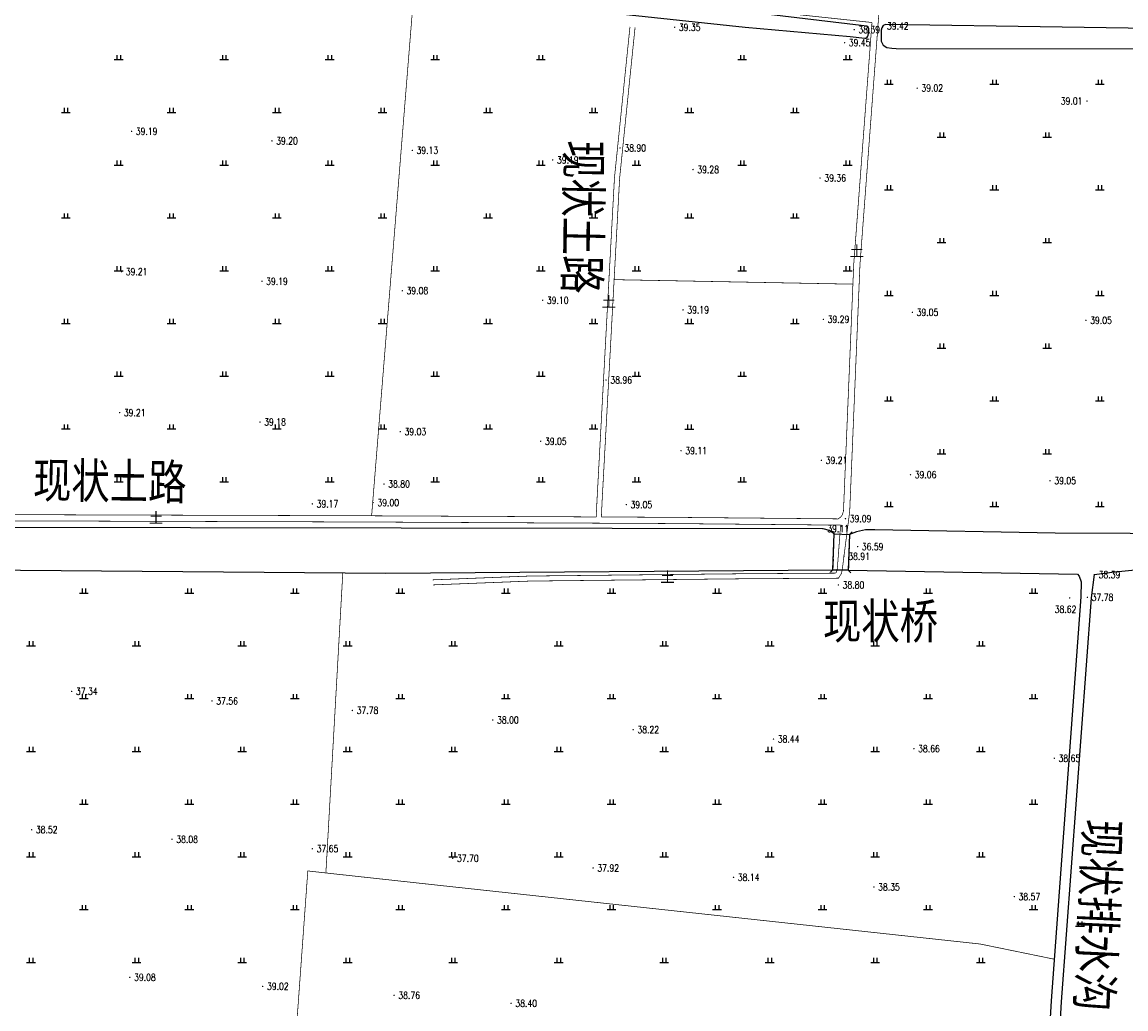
# Model space of a CAD drawing. Extents: x 456755 to 458049, y 3845626 to 3853218.
# Tile 28 of 80: x 457140 to 457454, y 3848152 to 3848433. Entities that reach past the tile are written whole.
import ezdxf
from ezdxf.enums import TextEntityAlignment as Align

# ---------------------------------------------------------------- set-up
doc = ezdxf.new("R2010")
doc.units = 0
for name, pattern in [('X2', [10, 8, -2]), ('X3', [5, 4, -1]), ('X31', [1.8, 1.2, -0.6])]:
    doc.linetypes.add(name, pattern=pattern)
doc.layers.get('0').update_dxf_attribs({"linetype": 'CONTINUOUS'})
doc.layers.add('ASSIST', color=7, linetype='CONTINUOUS', plot=False)
for name, color, linetype in [('DLSS', 4, 'CONTINUOUS'), ('DMTZ', 3, 'CONTINUOUS'), ('GCD', 1, 'CONTINUOUS'), ('SXSS', 5, 'CONTINUOUS'), ('ZBTZ', 3, 'CONTINUOUS')]:
    doc.layers.add(name, color=color, linetype=linetype)
doc.styles.add('HZ', font='rs.shx', dxfattribs={"width": 0.8, "bigfont": 'hztxt.shx'})
doc.styles.add('仿宋体', font='仿宋_GB2312.ttf', dxfattribs={"width": 0.8})
doc.styles.add('黑体', font='simhei.ttf')
doc.linetypes.add('10411', pattern='A,2,[150,AAA.SHX,S=1,R=0,X=0,Y=1],2,[151,AAA.SHX,S=1,R=0,X=0,Y=3],1e-11', length=4)
doc.linetypes.add('8352', pattern='A,1.5,[145,AAA.SHX,S=1,R=0,X=0,Y=1],1.5,-1,3,-1', length=8)

# ---------------------------------------------------------------- blocks, each defined once
blk = doc.blocks.new('GC200')
at = {"linetype": 'Continuous', "const_width": 0.2, "flags": 128}
blk.add_lwpolyline([(-0.1, 0, 1), (0.1, 0, 1)], format="xyb", close=True, dxfattribs=at)
blk = doc.blocks.new('gc119')
for p, q in [((-1.25, 0), (1.25, 0)), ((-0.5, 1.3), (-0.5, 0)), ((0.5, 1.3), (0.5, 0))]:
    blk.add_line(p, q)

msp = doc.modelspace()

# ---------------------------------------------------------------- linework, layer by layer
at = {"layer": 'ASSIST', "linetype": 'Continuous', "elevation": -37.75, "flags": 128}
msp.add_lwpolyline([(457370.63, 3848276.97), (457370.97, 3848287.18), (457375.32, 3848287.03), (457374.98, 3848276.82)], close=True, dxfattribs=at)
at = {"layer": 'DLSS', "linetype": 'Continuous', "const_width": 0.2, "elevation": -37.75, "flags": 128}
for points in [[(457375.38, 3848293.56), (457375.38, 3848293.56), (457375.38, 3848293.56), (457378.3, 3848363.78), (457383.7, 3848435.4), (457390.54, 3848586.23)], [(457381.71, 3848432.53), (457325.96, 3848438.48), (457253.62, 3848448.89), (457225.66, 3848452.37), (457197.7, 3848456.33), (457173.95, 3848458.12), (457148.12, 3848459.48), (457069.97, 3848467.17), (456973.73, 3848476.67), (456956.58, 3848477.68)], [(457304.79, 3848291.97), (457304.96, 3848295.97), (457309.97, 3848388.27), (457314.36, 3848431.15)], [(456944.4, 3848292.33), (456955.1, 3848291.79), (457129.88, 3848290.88), (457235.7, 3848290.55), (457324.27, 3848290.1), (457372.8, 3848289.65)], [(457256.9, 3848272.66), (457284.53, 3848273.75), (457344.99, 3848274.4), (457372.18, 3848274.57), (457373.02, 3848275.87), (457373.3, 3848277.3), (457375.38, 3848293.56)]]:
    msp.add_lwpolyline(points, dxfattribs=at)
at = {"layer": 'DLSS', "linetype": 'X2', "const_width": 0.2, "elevation": -37.75, "flags": 128}
for points in [[(457303.32, 3848291.98), (457303.5, 3848296.04), (457308.5, 3848388.39), (457312.91, 3848431.3)], [(457304.79, 3848291.97), (457324.28, 3848291.87), (457372.06, 3848291.43), (457372.85, 3848291.95), (457373.29, 3848292.61), (457373.61, 3848293.68), (457376.53, 3848363.89), (457381.71, 3848432.53)], [(456944.57, 3848294.08), (456955.15, 3848293.56), (457129.89, 3848292.65), (457235.71, 3848292.32), (457303.32, 3848291.98)], [(457256.84, 3848274.09), (457284.5, 3848275.18), (457344.98, 3848275.83), (457371.4, 3848276), (457371.67, 3848276.42), (457371.87, 3848277.44), (457372.8, 3848289.65)]]:
    msp.add_lwpolyline(points, dxfattribs=at)
at = {"layer": 'DMTZ', "color": 5, "linetype": '10411', "elevation": -37.75, "flags": 128}
for points in [[(457370.97, 3848287.18), (457369.64, 3848288.12), (457367.81, 3848288.61), (457067.93, 3848289.11), (456973.09, 3848288.63), (456955.4, 3848289.05), (456952.28, 3848289.08), (456950.28, 3848288.87), (456948.29, 3848288.6), (456946.23, 3848287.86), (456944.46, 3848286.61)], [(457493.23, 3848283.79), (457492.26, 3848283.9), (457490.09, 3848284.33), (457486.81, 3848284.96), (457482.77, 3848285.46), (457478.6, 3848285.73), (457473.42, 3848285.87), (457467.89, 3848286.39), (457455.16, 3848287.27), (457433.82, 3848287.33), (457382.48, 3848288.33), (457379.86, 3848288.34), (457377.35, 3848287.77), (457375.32, 3848287.03)], [(457444.95, 3848275.6), (457449.94, 3848276.31), (457478.26, 3848279.08), (457495.12, 3848281.5), (457496, 3848281.9), (457496.83, 3848282.72), (457497.16, 3848283.54)], [(456944.13, 3848279.11), (456945.64, 3848278.65), (456947.61, 3848278.35), (456950.68, 3848277.88), (456956.77, 3848277.62), (457024.13, 3848277.78), (457243.46, 3848276.04), (457370.63, 3848276.97), (457370.63, 3848276.97)], [(457374.98, 3848276.82), (457440.12, 3848275.69)]]:
    msp.add_lwpolyline(points, dxfattribs=at)
at = {"layer": 'SXSS', "linetype": 'Continuous'}
for p, q in [((457370.97, 3848287.18, -37.75), (457370.29, 3848287.91, -37.75)), ((457370.97, 3848287.18, -37.75), (457375.32, 3848287.03, -37.75)), ((457375.32, 3848287.03, -37.75), (457376.05, 3848287.72, -37.75)), ((457370.63, 3848276.97, -37.75), (457369.9, 3848276.28, -37.75)), ((457370.63, 3848276.97, -37.75), (457374.98, 3848276.82, -37.75)), ((457374.98, 3848276.82, -37.75), (457375.66, 3848276.09, -37.75))]:
    msp.add_line(p, q, dxfattribs=at)
at = {"layer": 'SXSS', "linetype": 'Continuous', "flags": 128}
for points, elevation in [([(457251.5, 3848441.35), (457345.66, 3848431.23), (457375.47, 3848428.57), (457379.7, 3848428.05), (457380.01, 3848428.09), (457380.34, 3848428.36), (457380.53, 3848428.61), (457380.63, 3848428.9), (457380.84, 3848429.85), (457380.78, 3848430.72), (457380.6, 3848431.2), (457380.24, 3848431.47), (457378.61, 3848431.7), (457310.18, 3848439.9)], 1.43), ([(457440.12, 3848275.69), (457440.63, 3848275.1), (457441.16, 3848273.55), (457441.12, 3848269.24), (457432.64, 3848154.38), (457428.33, 3848080.34), (457428.78, 3848079.57), (457429.89, 3848079.37), (457430.87, 3848079.53), (457431.31, 3848080.17), (457435.62, 3848154.18), (457444.09, 3848269.02), (457444.95, 3848275.6)], 0.93)]:
    msp.add_lwpolyline(points, dxfattribs=dict(at, elevation=elevation))
at = {"layer": 'SXSS', "linetype": 'Continuous', "elevation": 0.6, "flags": 128}
msp.add_lwpolyline([(457486.97, 3848425.09), (457487.35, 3848426.29), (457487.51, 3848427.54), (457487.39, 3848429.5), (457487.02, 3848430.38), (457485.96, 3848430.47), (457385.64, 3848431.97), (457385.13, 3848431.8), (457384.76, 3848431.51), (457384.5, 3848431.05), (457384.29, 3848430.32), (457384.33, 3848427.22), (457384.89, 3848426.06), (457385.94, 3848425.47), (457387.37, 3848425.28), (457388.55, 3848425.17)], close=True, dxfattribs=at)
at = {"layer": 'SXSS', "linetype": 'X31', "elevation": -37.75}
for points in [[(457370.63, 3848276.97), (457370.97, 3848287.18)], [(457375.32, 3848287.03), (457374.98, 3848276.82)]]:
    msp.add_lwpolyline(points, dxfattribs=at)
at = {"layer": 'ZBTZ', "linetype": 'Continuous', "const_width": 0.2, "flags": 128}
for points, elevation in [([(457251.5, 3848441.35), (457239.46, 3848292.3)], 1.43), ([(457308.4, 3848359.43), (457376.29, 3848358.15)], -37.75), ([(457231.27, 3848276.14), (457226.46, 3848190.77), (457221.32, 3848191.35), (457215.32, 3848108.46)], -37.75), ([(457433.52, 3848166.26), (457412.49, 3848170.57), (457260.22, 3848187.08), (457226.46, 3848190.77)], 0.93)]:
    msp.add_lwpolyline(points, dxfattribs=dict(at, elevation=elevation))

# ---------------------------------------------------------------- block references
at = {"layer": 'GCD', "linetype": 'Continuous'}
ref = msp.add_blockref('GC200', (457325.6, 3848431.19, 1.6), dxfattribs=at)
ref.add_attrib('height', '39.35', dxfattribs={"linetype": 'Continuous', "height": 2, "style": 'HZ', "width": 0.8}).set_placement((457326.8, 3848431.19, -37.75), align=Align.MIDDLE_LEFT)
ref = msp.add_blockref('GC200', (457376.65, 3848430.51, 0.64), dxfattribs=at)
ref.add_attrib('height', '38.39', dxfattribs={"linetype": 'Continuous', "height": 2, "style": 'HZ', "width": 0.8}).set_placement((457377.85, 3848430.51, -37.75), align=Align.MIDDLE_LEFT)
ref = msp.add_blockref('GC200', (457384.76, 3848431.51, 1.67), dxfattribs=at)
ref.add_attrib('height', '39.42', dxfattribs={"linetype": 'Continuous', "height": 2, "style": 'HZ', "width": 0.8}).set_placement((457385.96, 3848431.51, -37.75), align=Align.MIDDLE_LEFT)
ref = msp.add_blockref('GC200', (457373.92, 3848426.77, 1.7), dxfattribs=at)
ref.add_attrib('height', '39.45', dxfattribs={"linetype": 'Continuous', "height": 2, "style": 'HZ', "width": 0.8}).set_placement((457375.12, 3848426.77, -37.75), align=Align.MIDDLE_LEFT)
ref = msp.add_blockref('GC200', (457394.56, 3848413.87, 1.27), dxfattribs=at)
ref.add_attrib('height', '39.02', dxfattribs={"linetype": 'Continuous', "height": 2, "style": 'HZ', "width": 0.8}).set_placement((457395.76, 3848413.87, -37.75), align=Align.MIDDLE_LEFT)
ref = msp.add_blockref('GC200', (457442.84, 3848410.21, 1.26), dxfattribs=at)
ref.add_attrib('height', '39.01', dxfattribs={"linetype": 'Continuous', "height": 2, "style": 'HZ', "width": 0.8}).set_placement((457435.39, 3848410.21, -37.75), align=Align.MIDDLE_LEFT)
ref = msp.add_blockref('GC200', (457171.22, 3848401.6, 1.45), dxfattribs=at)
ref.add_attrib('height', '39.19', dxfattribs={"linetype": 'Continuous', "height": 2, "style": 'HZ', "width": 0.8}).set_placement((457172.42, 3848401.6, -37.75), align=Align.MIDDLE_LEFT)
ref = msp.add_blockref('GC200', (457211.12, 3848398.89, 1.45), dxfattribs=at)
ref.add_attrib('height', '39.20', dxfattribs={"linetype": 'Continuous', "height": 2, "style": 'HZ', "width": 0.8}).set_placement((457212.32, 3848398.89, -37.75), align=Align.MIDDLE_LEFT)
ref = msp.add_blockref('GC200', (457251.03, 3848396.17, 1.38), dxfattribs=at)
ref.add_attrib('height', '39.13', dxfattribs={"linetype": 'Continuous', "height": 2, "style": 'HZ', "width": 0.8}).set_placement((457252.23, 3848396.17, -37.75), align=Align.MIDDLE_LEFT)
ref = msp.add_blockref('GC200', (457310.11, 3848396.89, 1.15), dxfattribs=at)
ref.add_attrib('height', '38.90', dxfattribs={"linetype": 'Continuous', "height": 2, "style": 'HZ', "width": 0.8}).set_placement((457311.31, 3848396.89, -37.75), align=Align.MIDDLE_LEFT)
ref = msp.add_blockref('GC200', (457290.94, 3848393.46, 1.44), dxfattribs=at)
ref.add_attrib('height', '39.19', dxfattribs={"linetype": 'Continuous', "height": 2, "style": 'HZ', "width": 0.8}).set_placement((457292.14, 3848393.46, -37.75), align=Align.MIDDLE_LEFT)
ref = msp.add_blockref('GC200', (457330.85, 3848390.74, 1.53), dxfattribs=at)
ref.add_attrib('height', '39.28', dxfattribs={"linetype": 'Continuous', "height": 2, "style": 'HZ', "width": 0.8}).set_placement((457332.05, 3848390.74, -37.75), align=Align.MIDDLE_LEFT)
ref = msp.add_blockref('GC200', (457366.97, 3848388.29, 1.61), dxfattribs=at)
ref.add_attrib('height', '39.36', dxfattribs={"linetype": 'Continuous', "height": 2, "style": 'HZ', "width": 0.8}).set_placement((457368.17, 3848388.29, -37.75), align=Align.MIDDLE_LEFT)
ref = msp.add_blockref('GC200', (457168.37, 3848361.7, 1.46), dxfattribs=at)
ref.add_attrib('height', '39.21', dxfattribs={"linetype": 'Continuous', "height": 2, "style": 'HZ', "width": 0.8}).set_placement((457169.57, 3848361.7, -37.75), align=Align.MIDDLE_LEFT)
ref = msp.add_blockref('GC200', (457208.27, 3848358.99, 1.45), dxfattribs=at)
ref.add_attrib('height', '39.19', dxfattribs={"linetype": 'Continuous', "height": 2, "style": 'HZ', "width": 0.8}).set_placement((457209.47, 3848358.99, -37.75), align=Align.MIDDLE_LEFT)
ref = msp.add_blockref('GC200', (457248.18, 3848356.28, 1.33), dxfattribs=at)
ref.add_attrib('height', '39.08', dxfattribs={"linetype": 'Continuous', "height": 2, "style": 'HZ', "width": 0.8}).set_placement((457249.38, 3848356.28, -37.75), align=Align.MIDDLE_LEFT)
ref = msp.add_blockref('GC200', (457288.09, 3848353.56, 1.36), dxfattribs=at)
ref.add_attrib('height', '39.10', dxfattribs={"linetype": 'Continuous', "height": 2, "style": 'HZ', "width": 0.8}).set_placement((457289.29, 3848353.56, -37.75), align=Align.MIDDLE_LEFT)
ref = msp.add_blockref('GC200', (457328, 3848350.85, 1.45), dxfattribs=at)
ref.add_attrib('height', '39.19', dxfattribs={"linetype": 'Continuous', "height": 2, "style": 'HZ', "width": 0.8}).set_placement((457329.2, 3848350.85, -37.75), align=Align.MIDDLE_LEFT)
ref = msp.add_blockref('GC200', (457367.9, 3848348.13, 1.54), dxfattribs=at)
ref.add_attrib('height', '39.29', dxfattribs={"linetype": 'Continuous', "height": 2, "style": 'HZ', "width": 0.8}).set_placement((457369.1, 3848348.13, -37.75), align=Align.MIDDLE_LEFT)
ref = msp.add_blockref('GC200', (457393.2, 3848350.15, 1.3), dxfattribs=at)
ref.add_attrib('height', '39.05', dxfattribs={"linetype": 'Continuous', "height": 2, "style": 'HZ', "width": 0.8}).set_placement((457394.4, 3848350.15, -37.75), align=Align.MIDDLE_LEFT)
ref = msp.add_blockref('GC200', (457442.55, 3848347.86, 1.3), dxfattribs=at)
ref.add_attrib('height', '39.05', dxfattribs={"linetype": 'Continuous', "height": 2, "style": 'HZ', "width": 0.8}).set_placement((457443.75, 3848347.86, -37.75), align=Align.MIDDLE_LEFT)
ref = msp.add_blockref('GC200', (457306.13, 3848330.87, 1.22), dxfattribs=at)
ref.add_attrib('height', '38.96', dxfattribs={"linetype": 'Continuous', "height": 2, "style": 'HZ', "width": 0.8}).set_placement((457307.33, 3848330.87, -37.75), align=Align.MIDDLE_LEFT)
ref = msp.add_blockref('GC200', (457167.81, 3848321.65, 1.47), dxfattribs=at)
ref.add_attrib('height', '39.21', dxfattribs={"linetype": 'Continuous', "height": 2, "style": 'HZ', "width": 0.8}).set_placement((457169.01, 3848321.65, -37.75), align=Align.MIDDLE_LEFT)
ref = msp.add_blockref('GC200', (457207.72, 3848318.94, 1.44), dxfattribs=at)
ref.add_attrib('height', '39.18', dxfattribs={"linetype": 'Continuous', "height": 2, "style": 'HZ', "width": 0.8}).set_placement((457208.92, 3848318.94, -37.75), align=Align.MIDDLE_LEFT)
ref = msp.add_blockref('GC200', (457247.62, 3848316.22, 1.28), dxfattribs=at)
ref.add_attrib('height', '39.03', dxfattribs={"linetype": 'Continuous', "height": 2, "style": 'HZ', "width": 0.8}).set_placement((457248.82, 3848316.22, -37.75), align=Align.MIDDLE_LEFT)
ref = msp.add_blockref('GC200', (457287.53, 3848313.51, 1.3), dxfattribs=at)
ref.add_attrib('height', '39.05', dxfattribs={"linetype": 'Continuous', "height": 2, "style": 'HZ', "width": 0.8}).set_placement((457288.73, 3848313.51, -37.75), align=Align.MIDDLE_LEFT)
ref = msp.add_blockref('GC200', (457327.44, 3848310.79, 1.37), dxfattribs=at)
ref.add_attrib('height', '39.11', dxfattribs={"linetype": 'Continuous', "height": 2, "style": 'HZ', "width": 0.8}).set_placement((457328.64, 3848310.79, -37.75), align=Align.MIDDLE_LEFT)
ref = msp.add_blockref('GC200', (457367.35, 3848308.08, 1.47), dxfattribs=at)
ref.add_attrib('height', '39.21', dxfattribs={"linetype": 'Continuous', "height": 2, "style": 'HZ', "width": 0.8}).set_placement((457368.55, 3848308.08, -37.75), align=Align.MIDDLE_LEFT)
ref = msp.add_blockref('GC200', (457392.66, 3848303.96, 1.31), dxfattribs=at)
ref.add_attrib('height', '39.06', dxfattribs={"linetype": 'Continuous', "height": 2, "style": 'HZ', "width": 0.8}).set_placement((457393.86, 3848303.96, -37.75), align=Align.MIDDLE_LEFT)
ref = msp.add_blockref('GC200', (457242.98, 3848301.32, 1.05), dxfattribs=at)
ref.add_attrib('height', '38.80', dxfattribs={"linetype": 'Continuous', "height": 2, "style": 'HZ', "width": 0.8}).set_placement((457244.18, 3848301.32, -37.75), align=Align.MIDDLE_LEFT)
ref = msp.add_blockref('GC200', (457432.34, 3848302.25, 1.3), dxfattribs=at)
ref.add_attrib('height', '39.05', dxfattribs={"linetype": 'Continuous', "height": 2, "style": 'HZ', "width": 0.8}).set_placement((457433.54, 3848302.25, -37.75), align=Align.MIDDLE_LEFT)
ref = msp.add_blockref('GC200', (457222.62, 3848295.7, 1.42), dxfattribs=at)
ref.add_attrib('height', '39.17', dxfattribs={"linetype": 'Continuous', "height": 2, "style": 'HZ', "width": 0.8}).set_placement((457223.82, 3848295.7, -37.75), align=Align.MIDDLE_LEFT)
ref = msp.add_blockref('GC200', (457239.9, 3848296.07, 1.25), dxfattribs=at)
ref.add_attrib('height', '39.00', dxfattribs={"linetype": 'Continuous', "height": 2, "style": 'HZ', "width": 0.8}).set_placement((457241.1, 3848296.07, -37.75), align=Align.MIDDLE_LEFT)
ref = msp.add_blockref('GC200', (457311.87, 3848295.48, 1.3), dxfattribs=at)
ref.add_attrib('height', '39.05', dxfattribs={"linetype": 'Continuous', "height": 2, "style": 'HZ', "width": 0.8}).set_placement((457313.07, 3848295.48, -37.75), align=Align.MIDDLE_LEFT)
ref = msp.add_blockref('GC200', (457374.18, 3848291.47, 1.35), dxfattribs=at)
ref.add_attrib('height', '39.09', dxfattribs={"linetype": 'Continuous', "height": 2, "style": 'HZ', "width": 0.8}).set_placement((457375.38, 3848291.47, -37.75), align=Align.MIDDLE_LEFT)
ref = msp.add_blockref('GC200', (457367.81, 3848288.61, 1.36), dxfattribs=at)
ref.add_attrib('height', '39.11', dxfattribs={"linetype": 'Continuous', "height": 2, "style": 'HZ', "width": 0.8}).set_placement((457369.01, 3848288.61, -37.75), align=Align.MIDDLE_LEFT)
ref = msp.add_blockref('GC200', (457377.62, 3848283.56, -1.16), dxfattribs=at)
ref.add_attrib('height', '36.59', dxfattribs={"linetype": 'Continuous', "height": 2, "style": 'HZ', "width": 0.8}).set_placement((457378.82, 3848283.56, -37.75), align=Align.MIDDLE_LEFT)
ref = msp.add_blockref('GC200', (457373.77, 3848280.81, 1.16), dxfattribs=at)
ref.add_attrib('height', '38.91', dxfattribs={"linetype": 'Continuous', "height": 2, "style": 'HZ', "width": 0.8}).set_placement((457374.97, 3848280.81, -37.75), align=Align.MIDDLE_LEFT)
ref = msp.add_blockref('GC200', (457372.16, 3848272.64, 1.06), dxfattribs=at)
ref.add_attrib('height', '38.80', dxfattribs={"linetype": 'Continuous', "height": 2, "style": 'HZ', "width": 0.8}).set_placement((457373.36, 3848272.64, -37.75), align=Align.MIDDLE_LEFT)
ref = msp.add_blockref('GC200', (457444.95, 3848275.6, 0.64), dxfattribs=at)
ref.add_attrib('height', '38.39', dxfattribs={"linetype": 'Continuous', "height": 2, "style": 'HZ', "width": 0.8}).set_placement((457446.15, 3848275.6, -37.75), align=Align.MIDDLE_LEFT)
ref = msp.add_blockref('GC200', (457437.9, 3848268.97, 0.87), dxfattribs=at)
ref.add_attrib('height', '38.62', dxfattribs={"linetype": 'Continuous', "height": 2, "style": 'HZ', "width": 0.8}).set_placement((457433.65, 3848265.74, -37.75), align=Align.MIDDLE_LEFT)
ref = msp.add_blockref('GC200', (457442.96, 3848269.11, 0.03), dxfattribs=at)
ref.add_attrib('height', '37.78', dxfattribs={"linetype": 'Continuous', "height": 2, "style": 'HZ', "width": 0.8}).set_placement((457444.16, 3848269.11, -37.75), align=Align.MIDDLE_LEFT)
ref = msp.add_blockref('GC200', (457154.18, 3848242.39, -0.41), dxfattribs=at)
ref.add_attrib('height', '37.34', dxfattribs={"linetype": 'Continuous', "height": 2, "style": 'HZ', "width": 0.8}).set_placement((457155.38, 3848242.39, -37.75), align=Align.MIDDLE_LEFT)
ref = msp.add_blockref('GC200', (457194.09, 3848239.68, -0.19), dxfattribs=at)
ref.add_attrib('height', '37.56', dxfattribs={"linetype": 'Continuous', "height": 2, "style": 'HZ', "width": 0.8}).set_placement((457195.29, 3848239.68, -37.75), align=Align.MIDDLE_LEFT)
ref = msp.add_blockref('GC200', (457234, 3848236.96, 0.03), dxfattribs=at)
ref.add_attrib('height', '37.78', dxfattribs={"linetype": 'Continuous', "height": 2, "style": 'HZ', "width": 0.8}).set_placement((457235.2, 3848236.96, -37.75), align=Align.MIDDLE_LEFT)
ref = msp.add_blockref('GC200', (457273.91, 3848234.25, 0.25), dxfattribs=at)
ref.add_attrib('height', '38.00', dxfattribs={"linetype": 'Continuous', "height": 2, "style": 'HZ', "width": 0.8}).set_placement((457275.11, 3848234.25, -37.75), align=Align.MIDDLE_LEFT)
ref = msp.add_blockref('GC200', (457313.82, 3848231.53, 0.47), dxfattribs=at)
ref.add_attrib('height', '38.22', dxfattribs={"linetype": 'Continuous', "height": 2, "style": 'HZ', "width": 0.8}).set_placement((457315.02, 3848231.53, -37.75), align=Align.MIDDLE_LEFT)
ref = msp.add_blockref('GC200', (457353.72, 3848228.82, 0.69), dxfattribs=at)
ref.add_attrib('height', '38.44', dxfattribs={"linetype": 'Continuous', "height": 2, "style": 'HZ', "width": 0.8}).set_placement((457354.92, 3848228.82, -37.75), align=Align.MIDDLE_LEFT)
ref = msp.add_blockref('GC200', (457393.63, 3848226.1, 0.91), dxfattribs=at)
ref.add_attrib('height', '38.66', dxfattribs={"linetype": 'Continuous', "height": 2, "style": 'HZ', "width": 0.8}).set_placement((457394.83, 3848226.1, -37.75), align=Align.MIDDLE_LEFT)
ref = msp.add_blockref('GC200', (457433.54, 3848223.39, 0.9), dxfattribs=at)
ref.add_attrib('height', '38.65', dxfattribs={"linetype": 'Continuous', "height": 2, "style": 'HZ', "width": 0.8}).set_placement((457434.74, 3848223.39, -37.75), align=Align.MIDDLE_LEFT)
ref = msp.add_blockref('GC200', (457142.81, 3848203.07, 0.77), dxfattribs=at)
ref.add_attrib('height', '38.52', dxfattribs={"linetype": 'Continuous', "height": 2, "style": 'HZ', "width": 0.8}).set_placement((457144.01, 3848203.07, -37.75), align=Align.MIDDLE_LEFT)
ref = msp.add_blockref('GC200', (457182.72, 3848200.36, 0.33), dxfattribs=at)
ref.add_attrib('height', '38.08', dxfattribs={"linetype": 'Continuous', "height": 2, "style": 'HZ', "width": 0.8}).set_placement((457183.92, 3848200.36, -37.75), align=Align.MIDDLE_LEFT)
ref = msp.add_blockref('GC200', (457222.63, 3848197.64, -0.1), dxfattribs=at)
ref.add_attrib('height', '37.65', dxfattribs={"linetype": 'Continuous', "height": 2, "style": 'HZ', "width": 0.8}).set_placement((457223.83, 3848197.64, -37.75), align=Align.MIDDLE_LEFT)
ref = msp.add_blockref('GC200', (457262.53, 3848194.93, -0.05), dxfattribs=at)
ref.add_attrib('height', '37.70', dxfattribs={"linetype": 'Continuous', "height": 2, "style": 'HZ', "width": 0.8}).set_placement((457263.73, 3848194.93, -37.75), align=Align.MIDDLE_LEFT)
ref = msp.add_blockref('GC200', (457302.44, 3848192.21, 0.17), dxfattribs=at)
ref.add_attrib('height', '37.92', dxfattribs={"linetype": 'Continuous', "height": 2, "style": 'HZ', "width": 0.8}).set_placement((457303.64, 3848192.21, -37.75), align=Align.MIDDLE_LEFT)
ref = msp.add_blockref('GC200', (457342.35, 3848189.5, 0.39), dxfattribs=at)
ref.add_attrib('height', '38.14', dxfattribs={"linetype": 'Continuous', "height": 2, "style": 'HZ', "width": 0.8}).set_placement((457343.55, 3848189.5, -37.75), align=Align.MIDDLE_LEFT)
ref = msp.add_blockref('GC200', (457382.26, 3848186.78, 0.61), dxfattribs=at)
ref.add_attrib('height', '38.35', dxfattribs={"linetype": 'Continuous', "height": 2, "style": 'HZ', "width": 0.8}).set_placement((457383.46, 3848186.78, -37.75), align=Align.MIDDLE_LEFT)
ref = msp.add_blockref('GC200', (457422.17, 3848184.07, 0.83), dxfattribs=at)
ref.add_attrib('height', '38.57', dxfattribs={"linetype": 'Continuous', "height": 2, "style": 'HZ', "width": 0.8}).set_placement((457423.37, 3848184.07, -37.75), align=Align.MIDDLE_LEFT)
ref = msp.add_blockref('GC200', (457170.72, 3848161.08, 1.33), dxfattribs=at)
ref.add_attrib('height', '39.08', dxfattribs={"linetype": 'Continuous', "height": 2, "style": 'HZ', "width": 0.8}).set_placement((457171.92, 3848161.08, -37.75), align=Align.MIDDLE_LEFT)
ref = msp.add_blockref('GC200', (457208.51, 3848158.51, 1.27), dxfattribs=at)
ref.add_attrib('height', '39.02', dxfattribs={"linetype": 'Continuous', "height": 2, "style": 'HZ', "width": 0.8}).set_placement((457209.71, 3848158.51, -37.75), align=Align.MIDDLE_LEFT)
ref = msp.add_blockref('GC200', (457245.85, 3848155.97, 1.01), dxfattribs=at)
ref.add_attrib('height', '38.76', dxfattribs={"linetype": 'Continuous', "height": 2, "style": 'HZ', "width": 0.8}).set_placement((457247.05, 3848155.97, -37.75), align=Align.MIDDLE_LEFT)
ref = msp.add_blockref('GC200', (457279.12, 3848153.71, 0.65), dxfattribs=at)
ref.add_attrib('height', '38.40', dxfattribs={"linetype": 'Continuous', "height": 2, "style": 'HZ', "width": 0.8}).set_placement((457280.32, 3848153.71, -37.75), align=Align.MIDDLE_LEFT)
at = {"layer": 'ZBTZ', "linetype": 'Continuous'}
for p in [(457167.54, 3848421.98, -37.75), (457197.54, 3848421.98, -37.75), (457227.54, 3848421.98, -37.75), (457257.54, 3848421.98, -37.75), (457287.54, 3848421.98, -37.75), (457344.79, 3848421.97, -37.75), (457374.79, 3848421.97, -37.75), (457386.5, 3848414.96, -37.75), (457416.5, 3848414.96, -37.75), (457446.5, 3848414.96, -37.75), (457152.54, 3848406.98, -37.75), (457182.54, 3848406.98, -37.75), (457212.54, 3848406.98, -37.75), (457242.54, 3848406.98, -37.75), (457272.54, 3848406.98, -37.75), (457302.54, 3848406.98, -37.75), (457329.79, 3848406.97, -37.75), (457359.79, 3848406.97, -37.75), (457401.5, 3848399.96, -37.75), (457431.5, 3848399.96, -37.75), (457167.54, 3848391.98, -37.75), (457197.54, 3848391.98, -37.75), (457227.54, 3848391.98, -37.75), (457257.54, 3848391.98, -37.75), (457287.54, 3848391.98, -37.75), (457314.79, 3848391.97, -37.75), (457344.79, 3848391.97, -37.75), (457374.79, 3848391.97, -37.75), (457386.5, 3848384.96, -37.75), (457416.5, 3848384.96, -37.75), (457446.5, 3848384.96, -37.75), (457152.54, 3848376.98, -37.75), (457182.54, 3848376.98, -37.75), (457212.54, 3848376.98, -37.75), (457242.54, 3848376.98, -37.75), (457272.54, 3848376.98, -37.75), (457302.54, 3848376.98, -37.75), (457329.79, 3848376.97, -37.75), (457359.79, 3848376.97, -37.75), (457401.5, 3848369.96, -37.75), (457431.5, 3848369.96, -37.75), (457167.54, 3848361.98, -37.75), (457197.54, 3848361.98, -37.75), (457227.54, 3848361.98, -37.75), (457257.54, 3848361.98, -37.75), (457287.54, 3848361.98, -37.75), (457314.79, 3848361.97, -37.75), (457344.79, 3848361.97, -37.75), (457374.79, 3848361.97, -37.75), (457386.5, 3848354.96, -37.75), (457416.5, 3848354.96, -37.75), (457446.5, 3848354.96, -37.75), (457152.54, 3848346.98, -37.75), (457182.54, 3848346.98, -37.75), (457212.54, 3848346.98, -37.75), (457242.54, 3848346.98, -37.75), (457272.54, 3848346.98, -37.75), (457302.54, 3848346.98, -37.75), (457329.79, 3848346.97, -37.75), (457359.79, 3848346.97, -37.75), (457401.5, 3848339.96, -37.75), (457431.5, 3848339.96, -37.75), (457167.54, 3848331.98, -37.75), (457197.54, 3848331.98, -37.75), (457227.54, 3848331.98, -37.75), (457257.54, 3848331.98, -37.75), (457287.54, 3848331.98, -37.75), (457314.79, 3848331.97, -37.75), (457344.79, 3848331.97, -37.75), (457386.5, 3848324.96, -37.75), (457416.5, 3848324.96, -37.75), (457446.5, 3848324.96, -37.75), (457152.54, 3848316.98, -37.75), (457182.54, 3848316.98, -37.75), (457212.54, 3848316.98, -37.75), (457242.54, 3848316.98, -37.75), (457272.54, 3848316.98, -37.75), (457302.54, 3848316.98, -37.75), (457329.79, 3848316.97, -37.75), (457359.79, 3848316.97, -37.75), (457401.5, 3848309.96, -37.75), (457431.5, 3848309.96, -37.75), (457167.54, 3848301.98, -37.75), (457197.54, 3848301.98, -37.75), (457227.54, 3848301.98, -37.75), (457257.54, 3848301.98, -37.75), (457287.54, 3848301.98, -37.75), (457314.79, 3848301.97, -37.75), (457344.79, 3848301.97, -37.75), (457386.5, 3848294.96, -37.75), (457416.5, 3848294.96, -37.75), (457446.5, 3848294.96, -37.75), (457157.64, 3848270.34, -37.75), (457187.64, 3848270.34, -37.75), (457217.64, 3848270.34, -37.75), (457247.64, 3848270.34, -37.75), (457277.64, 3848270.34, -37.75), (457307.64, 3848270.34, -37.75), (457337.64, 3848270.34, -37.75), (457367.64, 3848270.34, -37.75), (457397.64, 3848270.34, -37.75), (457427.64, 3848270.34, -37.75), (457142.64, 3848255.34, -37.75), (457172.64, 3848255.34, -37.75), (457202.64, 3848255.34, -37.75), (457232.64, 3848255.34, -37.75), (457262.64, 3848255.34, -37.75), (457292.64, 3848255.34, -37.75), (457322.64, 3848255.34, -37.75), (457352.64, 3848255.34, -37.75), (457382.64, 3848255.34, -37.75), (457412.64, 3848255.34, -37.75), (457157.64, 3848240.34, -37.75), (457187.64, 3848240.34, -37.75), (457217.64, 3848240.34, -37.75), (457247.64, 3848240.34, -37.75), (457277.64, 3848240.34, -37.75), (457307.64, 3848240.34, -37.75), (457337.64, 3848240.34, -37.75), (457367.64, 3848240.34, -37.75), (457397.64, 3848240.34, -37.75), (457427.64, 3848240.34, -37.75), (457142.64, 3848225.34, -37.75), (457172.64, 3848225.34, -37.75), (457202.64, 3848225.34, -37.75), (457232.64, 3848225.34, -37.75), (457262.64, 3848225.34, -37.75), (457292.64, 3848225.34, -37.75), (457322.64, 3848225.34, -37.75), (457352.64, 3848225.34, -37.75), (457382.64, 3848225.34, -37.75), (457412.64, 3848225.34, -37.75), (457157.64, 3848210.34, -37.75), (457187.64, 3848210.34, -37.75), (457217.64, 3848210.34, -37.75), (457247.64, 3848210.34, -37.75), (457277.64, 3848210.34, -37.75), (457307.64, 3848210.34, -37.75), (457337.64, 3848210.34, -37.75), (457367.64, 3848210.34, -37.75), (457397.64, 3848210.34, -37.75), (457427.64, 3848210.34, -37.75), (457142.64, 3848195.34, -37.75), (457172.64, 3848195.34, -37.75), (457202.64, 3848195.34, -37.75), (457232.64, 3848195.34, -37.75), (457262.64, 3848195.34, -37.75), (457292.64, 3848195.34, -37.75), (457322.64, 3848195.34, -37.75), (457352.64, 3848195.34, -37.75), (457382.64, 3848195.34, -37.75), (457412.64, 3848195.34, -37.75), (457157.64, 3848180.34, -37.75), (457187.64, 3848180.34, -37.75), (457217.64, 3848180.34, -37.75), (457247.64, 3848180.34, -37.75), (457277.64, 3848180.34, -37.75), (457307.64, 3848180.34, -37.75), (457337.64, 3848180.34, -37.75), (457367.64, 3848180.34, -37.75), (457397.64, 3848180.34, -37.75), (457427.64, 3848180.34, -37.75), (457440.87, 3848175.65, -37.75), (457142.64, 3848165.34, -37.75), (457172.64, 3848165.34, -37.75), (457202.64, 3848165.34, -37.75), (457232.64, 3848165.34, -37.75), (457262.64, 3848165.34, -37.75), (457292.64, 3848165.34, -37.75), (457322.64, 3848165.34, -37.75), (457352.64, 3848165.34, -37.75), (457382.64, 3848165.34, -37.75), (457412.64, 3848165.34, -37.75)]:
    msp.add_blockref('gc119', p, dxfattribs=at)

# ---------------------------------------------------------------- texts
at = {"layer": 'DLSS', "linetype": 'X3', "style": '仿宋体', "width": 0.8}
for rotation, p in [(269.1436, (457294.86, 3848399.14, -37.75)), (359.1436, (457143.14, 3848297.5, -75.82))]:
    msp.add_text('现状土路', height=10, rotation=rotation, dxfattribs=at).set_placement(p)
at = {"layer": 'DLSS', "linetype": 'Continuous', "style": '黑体'}
for p in [(457377.42, 3848367.66, -37.75), (457306.9, 3848353.27, -37.75), (457178.17, 3848291.88, -37.75), (457323.58, 3848275.02, -37.75)]:
    msp.add_text('土', height=3, dxfattribs=at).set_placement(p, align=Align.MIDDLE)
at = {"layer": 'DLSS', "color": 1, "linetype": 'X3', "style": '仿宋体', "width": 0.8}
msp.add_text('现状桥', height=10, dxfattribs=at).set_placement((457367.77, 3848257.35, -37.75))
at = {"layer": 'SXSS', "linetype": '8352', "style": '仿宋体', "width": 0.8}
msp.add_text('现状排水沟', height=10, rotation=267.2908, dxfattribs=at).set_placement((457442.38, 3848206.25, -37.75))

doc.saveas('drawing.dxf')
